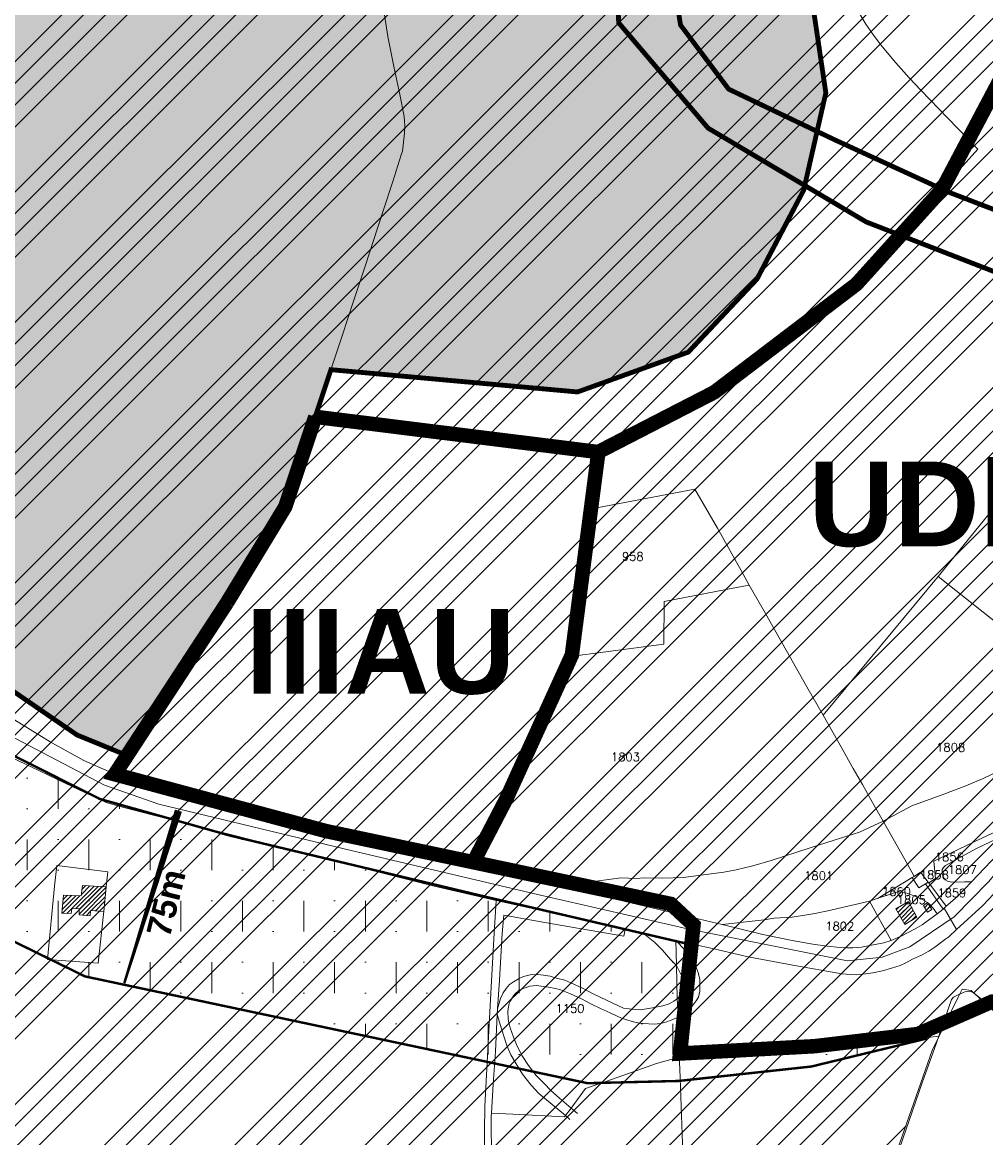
# Model space of a CAD drawing. Header units: metres. Extents: x 578835 to 593571, y 248557 to 255108.
# Tile 51 of 251: x 582395 to 582793, y 249013 to 249474. Entities that reach past the tile are written whole.
import ezdxf

# ---------------------------------------------------------------- set-up
doc = ezdxf.new("R2010")
doc.units = ezdxf.units.M
for name, pattern in [('CACHEX2', [0.75, 0.5, -0.25]), ('CONTINU', [0]), ('SOLID_LINE', [0])]:
    doc.linetypes.add(name, pattern=pattern)
for name, color, linetype, lineweight in [('Cad-BATIMENT_BATI_PRIVE12', 7, 'SOLID_LINE', 0), ('Cad-BATIMENT_BATI_PRIVE12_HACH', 7, 'SOLID_LINE', 0), ('Cad-HYDROGRAPHI_COURS_D_EAU28', 5, 'SOLID_LINE', 0), ('Cad-PARCELLAIRE_PARCELLE1', 250, 'SOLID_LINE', 0), ('Cad-RESEAU_ROUT_AXE_DE_VOIE26', 255, 'SOLID_LINE', 0), ('Cad-RESEAU_ROUT_LIMITE_DE_VOIE_P23', 8, 'SOLID_LINE', 0), ('Cad-TOPONYMIE_NUMERO_DE_PARCELL182', 250, 'SOLID_LINE', 0), ('EBC', 114, 'Continuous', 53), ('EBC hachures', 114, 'Continuous', 18), ('PLU', 7, 'CACHEX2', 5), ('PPRIF - contour', 10, 'Continuous', 9), ('Recul 75m', 7, 'CONTINU', 5)]:
    doc.layers.add(name, color=color, linetype=linetype, lineweight=lineweight)
doc.layers.add('PLU nom', color=7, linetype='Continuous')
doc.styles.get("Standard").update_dxf_attribs({"font": 'arialbd_0.ttf', "height": 50})
doc.styles.add('TEXTSTYLE_45_11', font='txt.shx', dxfattribs={"oblique": 50})

msp = doc.modelspace()

# ---------------------------------------------------------------- hatches: boundary and pattern name
at = {"layer": 'Cad-BATIMENT_BATI_PRIVE12_HACH', "ltscale": 0.4}
h = msp.add_hatch(dxfattribs=at)
h.set_pattern_fill('ANSI31', color=256, scale=0.4, style=0)
h.paths.add_polyline_path([(582422.8, 249106.51), (582428.19, 249106.17), (582429.17, 249116.29), (582419.38, 249116.93), (582418.92, 249112.54), (582411.55, 249112.93), (582410.86, 249105.4), (582414.75, 249105.28), (582414.98, 249107.42), (582418.12, 249107.23), (582418, 249104.77), (582422.65, 249104.38)])
h = msp.add_hatch(dxfattribs=at)
h.set_pattern_fill('ANSI31', color=256, scale=0.4, style=0)
h.paths.add_polyline_path([(582759.16, 249100.75), (582764.18, 249103.83), (582760.68, 249110.23), (582755.49, 249107.24)])
h = msp.add_hatch(dxfattribs=at)
h.set_pattern_fill('ANSI31', color=256, scale=0.4, style=0)
h.paths.add_polyline_path([(582770.36, 249106.92), (582768.55, 249109.78), (582766.91, 249108.63), (582768.63, 249105.87)])
at = {"layer": 'EBC hachures'}
h = msp.add_hatch(dxfattribs=at)
h.set_pattern_fill('EBC', color=256, scale=6, style=0, pattern_type=2)
h.set_pattern_definition([(0, (0, 0), (0, 48), []), (90, (0, 0), (-48, 3e-15), []), (90, (6, 0), (-48, 3e-15), [-21, 6, -21]), (90, (42, 0), (-48, 3e-15), [-21, 6, -21]), (0, (0, 6), (0, 48), [-21, 6, -21]), (0, (0, 42), (0, 48), [-21, 6, -21]), (90, (6.6, 0), (-48, 3e-15), [-18, 3, -6, 3, -18]), (90, (41.4, 0), (-48, 3e-15), [-18, 3, -6, 3, -18]), (90, (7.2, 0), (-48, 3e-15), [-16.2, 1.8, -12, 1.8, -16.2]), (90, (40.8, 0), (-48, 3e-15), [-16.2, 1.8, -12, 1.8, -16.2]), (90, (7.8, 0), (-48, 3e-15), [-15, 1.2, -15.6, 1.2, -15]), (90, (40.2, 0), (-48, 3e-15), [-15, 1.2, -15.6, 1.2, -15]), (90, (8.4, 0), (-48, 3e-15), [-14.4, 0.6, -18, 0.6, -14.4]), (90, (39.6, 0), (-48, 3e-15), [-14.4, 0.6, -18, 0.6, -14.4]), (90, (9, 0), (-48, 3e-15), [-13.5, 0.6, -19.8, 0.6, -13.5]), (90, (39, 0), (-48, 3e-15), [-13.5, 0.6, -19.8, 0.6, -13.5]), (90, (9.6, 0), (-48, 3e-15), [-12.6, 0.6, -21.6, 0.6, -12.6]), (90, (38.4, 0), (-48, 3e-15), [-12.6, 0.6, -21.6, 0.6, -12.6]), (90, (10.2, 0), (-48, 3e-15), [-12, 0.6, -22.8, 0.6, -12]), (90, (37.8, 0), (-48, 3e-15), [-12, 0.6, -22.8, 0.6, -12]), (90, (10.8, 0), (-48, 3e-15), [-11.4, 0.3, -24.6, 0.3, -11.4]), (90, (37.2, 0), (-48, 3e-15), [-11.4, 0.3, -24.6, 0.3, -11.4]), (90, (11.28, 0), (-48, 3e-15), [-11.22, 0, -25.56, 0, -11.22]), (90, (36.72, 0), (-48, 3e-15), [-11.22, 0, -25.56, 0, -11.22]), (0, (0, 6.6), (0, 48), [-18, 3, -6, 3, -18]), (0, (0, 41.4), (0, 48), [-18, 3, -6, 3, -18]), (0, (0, 7.2), (0, 48), [-16.2, 1.8, -12, 1.8, -16.2]), (0, (0, 40.8), (0, 48), [-16.2, 1.8, -12, 1.8, -16.2]), (0, (0, 7.8), (0, 48), [-15, 1.2, -15.6, 1.2, -15]), (0, (0, 40.2), (0, 48), [-15, 1.2, -15.6, 1.2, -15]), (0, (0, 8.4), (0, 48), [-14.4, 0.6, -18, 0.6, -14.4]), (0, (0, 39.6), (0, 48), [-14.4, 0.6, -18, 0.6, -14.4]), (0, (0, 9), (0, 48), [-13.5, 0.6, -19.8, 0.6, -13.5]), (0, (0, 39), (0, 48), [-13.5, 0.6, -19.8, 0.6, -13.5]), (0, (0, 9.6), (0, 48), [-12.6, 0.6, -21.6, 0.6, -12.6]), (0, (0, 38.4), (0, 48), [-12.6, 0.6, -21.6, 0.6, -12.6]), (0, (0, 10.2), (0, 48), [-12, 0.6, -22.8, 0.6, -12]), (0, (0, 37.8), (0, 48), [-12, 0.6, -22.8, 0.6, -12]), (0, (0, 10.8), (0, 48), [-11.4, 0.3, -24.6, 0.3, -11.4]), (0, (0, 37.2), (0, 48), [-11.4, 0.3, -24.6, 0.3, -11.4])])
h.paths.add_polyline_path([(582522.11, 249330.14), (582503.24, 249273.5), (582487.35, 249246.43), (582471.77, 249222.5), (582437.81, 249170.64), (582417.16, 249179.12), (582366.16, 249214.13), (582332.56, 249244.67), (582312.48, 249293.57), (582253.44, 249418.84), (582236.44, 249454.73), (582241.93, 249501.74), (582231.73, 249573.82), (582243.05, 249633.49), (582259.34, 249674.57), (582284.99, 249719.81), (582253.11, 249787.42), (582247.65, 249854.29), (582236.71, 249965.49), (582214.9, 250098.83), (582887.71, 250134.66), (582882.74, 250075.65), (582898.18, 250049.38), (582892.78, 249964), (582890.59, 249939.13), (582888.23, 249876.31), (582885.7, 249839.2), (582883.33, 249805.4), (582867.62, 249776.17), (582851.04, 249770.33), (582842.94, 249734.63), (582841.44, 249702.42), (582833.85, 249676.69), (582833.62, 249655), (582820.05, 249631.85), (582800.14, 249620.33), (582776.59, 249602.02), (582738.64, 249551.32), (582719.26, 249493.98), (582726.59, 249444.59), (582717.43, 249404.35), (582698.12, 249367.57), (582669.75, 249337.39), (582623.99, 249320.93)])
at = {"layer": 'PPRIF - contour', "lineweight": 15}
h = msp.add_hatch(dxfattribs=at)
h.set_pattern_fill('ANSI34', color=30, scale=2, style=0)
h.paths.add_polyline_path([(583168.56, 249236.59), (583178.02, 249273.37), (583184.15, 249314.36), (583186.86, 249348.54), (583183.82, 249412.65), (583188.31, 249497.75), (583209.56, 249638.59), (583209.57, 249654.16), (583202.87, 249764.69), (583181.22, 249772.54), (583212.18, 249841.81), (583235.33, 249974.64), (583193.51, 249985.09), (583186.04, 250045.54), (583188.28, 250067.18), (583195.8, 250078.07), (583245.78, 250078.37), (583251.01, 250132.85), (583194.25, 250138.82), (583209.94, 250168.32), (583209.19, 250188.47), (583208.21, 250203.8), (583217.43, 250267.61), (583213.64, 250277.41), (583256.98, 250284.74), (583262.34, 250350.34), (583266.18, 250436.39), (583274.5, 250436.7), (583214.43, 250499.33), (583184.56, 250537.39), (583218.91, 250547.09), (583241.07, 250552.07), (583269.68, 250547.09), (583271.18, 250569.48), (583274.91, 250580.67), (583286.48, 250597.77), (583293.66, 250716.62), (583278.73, 250731.44), (583193.67, 250750.25), (583156.78, 250759.28), (583135.71, 250831.5), (583141.39, 250856.49), (583145.69, 250864.01), (583161.1, 250891.6), (583169.34, 250905.21), (583172.57, 250920.26), (583171.49, 250936.38), (583169.31, 250950.6), (583181.85, 251003.26), (583206.95, 251084.03), (583216.62, 251114.12), (583232.39, 251161.77), (583245.29, 251209.41), (583234.54, 251210.94), (583234.1, 251288.09), (583244.66, 251288.39), (583237.9, 251328.73), (583229.54, 251356.01), (583200.13, 251357.42), (583190.46, 251371.39), (583189.74, 251379.63), (583190.1, 251406.14), (583244.22, 251415.82), (583256.04, 251419.04), (583270.74, 251430.86), (583295.47, 251440.89), (583325.21, 251451.64), (583340.94, 251464.43), (583366, 251457.91), (583398.59, 251444.88), (583422.15, 251436.37), (583417.63, 251462.92), (583418.14, 251495.99), (583409.11, 251546.1), (583400.09, 251585.18), (583359.99, 251579.17), (583344.95, 251609.23), (583333.92, 251624.76), (583325.9, 251633.28), (583319.39, 251648.31), (583296.33, 251649.31), (583292.32, 251666.85), (583282.01, 251764.42), (583240.65, 251790.03), (583212.78, 251805.76), (583221.32, 251831.82), (583251.44, 251830.48), (583273.02, 251828.23), (583262.67, 251903.93), (583199.69, 251895.44), (583192.95, 251945.32), (583256.33, 251954.31), (583243.74, 252050.47), (583214.52, 252068.27), (583208.68, 252073.66), (583201.93, 252137.92), (583178.11, 252135.22), (583183.95, 252176.12), (583226.69, 252181.65), (583216.8, 252253.1), (583210.96, 252307.92), (583193.36, 252422.33), (583178.97, 252519.84), (583167.73, 252607.66), (583178.52, 252614.4), (583188.29, 252625.39), (583184.93, 252642.05), (583192.13, 252639.75), (583210.89, 252641.9), (583205.05, 252676.95), (583200.1, 252708.47), (583205.05, 252708.02), (583194.96, 252797.38), (583191.02, 252799.28), (583173.51, 252800.6), (583168.08, 252797.59), (583165.67, 252793.82), (583165.69, 252787.69), (583073.05, 252815.41), (583065.66, 252814.13), (583065.94, 252812.7), (583046.85, 252808.33), (583047.04, 252816.04), (582997.15, 252812.42), (582995.86, 252782.45), (582980.16, 252787.72), (582949.89, 252804.92), (582947.27, 252800.69), (582935.19, 252777.61), (582924.38, 252768.8), (582917.32, 252760.63), (582910.91, 252748.5), (582903.76, 252736.42), (582880, 252724.86), (582817.58, 252706.15), (582782.59, 252696.37), (582747.69, 252696.56), (582653.19, 252726.32), (582583.51, 252736.7), (582547.53, 252745.89), (582391.95, 252693.83), (582342.71, 252696.56), (582258, 252701.11), (582228.89, 252730.03), (582194.3, 252754.65), (582137.15, 252749.12), (582028.37, 252701.22), (581997.03, 252701.83), (581923.09, 252643.99), (581895.44, 252653.82), (581782.97, 252699.88), (581749.17, 252724.45), (581694.48, 252730.59), (581626.87, 252779.73), (581623.69, 252832.13), (581568.99, 252867.14), (581549.94, 252902.76), (581520.9, 252875.84), (581488.95, 252861.1), (581415.1, 252871.66), (581333.97, 252861.22), (581285.87, 252845.9), (581226.26, 252859.41), (581213.27, 252848.96), (581176.79, 252829.19), (581135.62, 252832.26), (581093.83, 252851.3), (581026.18, 252865.71), (580894.22, 252859.98), (580764.18, 252821.75), (580666.25, 252837.89), (580606.97, 252807.31), (580553.37, 252825.96), (580518.38, 252831.19), (580426.24, 252844.58), (580314.78, 252864.48), (580232.54, 252861.61), (580193.34, 252877.86), (579737.68, 252731.06), (579339.29, 252594.91), (579467.34, 252529.95), (579492.26, 252526.53), (579537.88, 252506.87), (579628.29, 252501.98), (579673.34, 252488.27), (579756.55, 252421.24), (579801.62, 252412.32), (579849.52, 252376.66), (579890.09, 252373.24), (579954.11, 252362.98), (580003.08, 252331.22), (580020.69, 252319.86), (580037.79, 252307.65), (580048.55, 252295.44), (580067.12, 252269.55), (580095.49, 252178.46), (580127.66, 252086.63), (580157.22, 252011.67), (580209.32, 251928.46), (580208.41, 251858.24), (580196.24, 251818.11), (580206.29, 251790.3), (580227.07, 251716.54), (580274.53, 251673.98), (580324.82, 251599.61), (580345.2, 251567.99), (580352.27, 251548.44), (580380.56, 251474.57), (580498.13, 251465.11), (580632.34, 251425.65), (580688.87, 251403.81), (580903, 251328.66), (581057.22, 251304.45), (581128.89, 251277.45), (581306.24, 251176.53), (581363.6, 251156.15), (581418.4, 251079.72), (581465.72, 250967.17), (581546.02, 250830.88), (581604.72, 250760.44), (581621.29, 250710.76), (581635.31, 250677.64), (581677.37, 250643.25), (581761.5, 250538.8), (581878.03, 250481.58), (581978.36, 250416.05), (582083.64, 250336.15), (582132.06, 250252.96), (582193.12, 250147.32), (582211.34, 250118.18), (582217.79, 250080.35), (582244.22, 249930.09), (582252.92, 249788.8), (582279.87, 249720.73), (582264.14, 249693.23), (582229.1, 249576.98), (582243.69, 249504.21), (582236.53, 249458.37), (582233.12, 249417.21), (582207.89, 249404.14), (582210.7, 249314.66), (582282.52, 249136.36), (582365.79, 249069.63), (582329.51, 248868.66), (582370.33, 248802.93), (582389.99, 248830.88), (582435.35, 248829.37), (582475.81, 248930.64), (582488.18, 248933.83), (582505.04, 248934.94), (582536.56, 248931.03), (582545.58, 248873.46), (582547.73, 248837.81), (582559.27, 248733.3), (582660.26, 248731.96), (582707.75, 248722.61), (582711.09, 248844.25), (582713.77, 248853.61), (582730.11, 248933.31), (582770.57, 249048.63), (582781.22, 249070.77), (582782.86, 249074.05), (582786.69, 249073.51), (582794.34, 249066.4), (582795.98, 249060.39), (582802, 249037.44), (582837.54, 249029.24), (582847.92, 249019.4), (582859.41, 249022.68), (582870.89, 249021.59), (582882.91, 249029.79), (582897.68, 249024.87), (582894.41, 249004.61), (582898.78, 248991.5), (582903.16, 248984.94), (582914.71, 248986.01), (582980.86, 249040.12), (583036.72, 249107.47), (583089.79, 249152.85), (583096.96, 249144.66), (583169.29, 249123.72), (583150.9, 249178.85), (583158.77, 249200.15)])
at = {"layer": 'Recul 75m', "ltscale": 0.4}
h = msp.add_hatch(dxfattribs=at)
h.set_pattern_fill('MUDST', scale=2, angle=90, style=0)
h.paths.add_polyline_path([(582223.41, 249408.99), (582206.57, 249402.08), (582232.71, 249276.26), (582252.91, 249197.82), (582277.72, 249171.04), (582333.72, 249121.95), (582420.46, 249079.29), (582628.13, 249035.14), (582665.76, 249036.06), (582720.6, 249042.03), (582767.88, 249053.5), (582764.66, 249056.25), (582720.14, 249049.37), (582665.07, 249048.45), (582670.58, 249092.49), (582587.96, 249111.76), (582480.22, 249137.55), (582426.53, 249152.68), (582364.56, 249183.88), (582324.18, 249212.32), (582299.6, 249257.6), (582269.77, 249319.54)])

# ---------------------------------------------------------------- linework, layer by layer
at = {"layer": 'Cad-BATIMENT_BATI_PRIVE12'}
for points in [[(582422.8, 249106.51), (582428.19, 249106.17), (582429.17, 249116.29), (582419.38, 249116.93), (582418.92, 249112.54), (582411.55, 249112.93), (582410.86, 249105.4), (582414.75, 249105.28), (582414.98, 249107.42), (582418.12, 249107.23), (582418, 249104.77), (582422.65, 249104.38), (582422.8, 249106.51), (582422.8, 249106.51)], [(582759.16, 249100.75), (582764.18, 249103.83), (582760.68, 249110.23), (582755.49, 249107.24), (582759.16, 249100.75), (582759.16, 249100.75)], [(582770.36, 249106.92), (582768.55, 249109.78), (582766.91, 249108.63), (582768.63, 249105.87), (582770.36, 249106.92), (582770.36, 249106.92)]]:
    msp.add_lwpolyline(points, close=True, dxfattribs=at)
at = {"layer": 'Cad-HYDROGRAPHI_COURS_D_EAU28'}
msp.add_lwpolyline([(582588.44, 249003.03), (582588.29, 249021.53), (582588.44, 249022.76), (582589.17, 249034.75), (582590.03, 249048.2), (582590.82, 249063.53), (582590.86, 249065.89), (582591.7, 249077.77), (582592.89, 249097.04), (582593.5, 249104.56), (582610.49, 249101.62), (582643.12, 249095.87), (582643.7, 249098.82), (582590.36, 249110.65), (582589.36, 249094.85), (582588.11, 249072.34), (582586.92, 249048.95), (582585.96, 249030.69), (582585.65, 249025.54), (582585.49, 249015.49), (582585.59, 249000.45)], dxfattribs=at)
at = {"layer": 'Cad-PARCELLAIRE_PARCELLE1'}
for points in [[(582739.24, 249479.42), (582743.16, 249472.95), (582745.98, 249468.84), (582749.14, 249464.53), (582755.46, 249457.03), (582761.01, 249450.8), (582765.89, 249445.64), (582776.99, 249434.19), (582789.35, 249421.28), (582778.42, 249409), (582768.33, 249397.57), (582758, 249385.9), (582750.08, 249377), (582743.73, 249370.11), (582739.25, 249365.5), (582728.34, 249356.9), (582715.49, 249346.91), (582702.71, 249336.93), (582694.48, 249330.67), (582688.36, 249325.93), (582684.39, 249323.15), (582680.55, 249320.82), (582670.76, 249315.54), (582658.66, 249309.41), (582646.55, 249303.27), (582632.55, 249296.09), (582629.81, 249272.56), (582628.44, 249261.3), (582626.5, 249244.97), (582625.23, 249234.5), (582622.01, 249211.72), (582615.4, 249198.12), (582607.28, 249180.72), (582592.63, 249149.63), (582581.07, 249125.04), (582563.75, 249129.17), (582538.93, 249135.01), (582520.1, 249139.36), (582498.81, 249144.39), (582482.99, 249148.19), (582467.27, 249151.9), (582456.88, 249154.71), (582447.17, 249157.59), (582439.96, 249159.88), (582432.79, 249162.86), (582444.04, 249180.29), (582453.64, 249194.68), (582462.27, 249207.89), (582471.77, 249222.5), (582476.17, 249229.22), (582480.99, 249236.65), (582487.35, 249246.43), (582494.73, 249257.86), (582501.31, 249267.87), (582503.24, 249273.5), (582508.12, 249288.06), (582510.91, 249296.32), (582515.65, 249310.65), (582522.11, 249330.14), (582526.72, 249344.12), (582531.38, 249358.45), (582536.32, 249373.34), (582539.68, 249383.54), (582543.69, 249395.8), (582547.62, 249407.95), (582551.15, 249418.95), (582551.61, 249420.54), (582552.13, 249424.15), (582552.55, 249427.98), (582552.64, 249430.89), (582552.4, 249434.77), (582550.57, 249443.87), (582548.12, 249455.48), (582545.6, 249467.86), (582544.27, 249476.89)], [(582739.24, 249479.42), (582743.16, 249472.95), (582745.98, 249468.84), (582749.14, 249464.53), (582755.46, 249457.03), (582761.01, 249450.8), (582765.89, 249445.64), (582776.99, 249434.19), (582789.35, 249421.28), (582778.42, 249409), (582768.33, 249397.57), (582758, 249385.9), (582750.08, 249377), (582743.73, 249370.11), (582739.25, 249365.5), (582728.34, 249356.9), (582715.49, 249346.91), (582702.71, 249336.93), (582694.48, 249330.67), (582688.36, 249325.93), (582684.39, 249323.15), (582680.55, 249320.82), (582670.76, 249315.54), (582658.66, 249309.41), (582646.55, 249303.27), (582632.55, 249296.09), (582629.81, 249272.56), (582672.51, 249280.69), (582681.76, 249264.62), (582691.55, 249247.16), (582694.94, 249241.09), (582701.61, 249229.38), (582718.72, 249199.04), (582725.47, 249187.34), (582773.07, 249244.59), (582802.39, 249280.69)], [(582387.78, 249187.53), (582406.02, 249176.34), (582408.28, 249174.97), (582420.03, 249168.59), (582432.79, 249162.86), (582432.79, 249162.86), (582432.79, 249162.86), (582444.04, 249180.29), (582453.64, 249194.68), (582462.27, 249207.89), (582471.77, 249222.5), (582476.17, 249229.22), (582480.99, 249236.65), (582487.35, 249246.43), (582494.73, 249257.86), (582501.31, 249267.87), (582503.24, 249273.5), (582508.12, 249288.06), (582510.91, 249296.32), (582515.65, 249310.65), (582522.11, 249330.14), (582526.72, 249344.12), (582531.38, 249358.45), (582536.32, 249373.34), (582539.68, 249383.54), (582543.69, 249395.8), (582547.62, 249407.95), (582551.15, 249418.95), (582551.61, 249420.54), (582552.13, 249424.15), (582552.55, 249427.98), (582552.64, 249430.89), (582552.4, 249434.77), (582550.57, 249443.87), (582548.12, 249455.48), (582545.6, 249467.86), (582544.27, 249476.89)], [(582382.44, 249173.37), (582401.34, 249164.36), (582409.4, 249160.57), (582426.14, 249152.6), (582429.65, 249151.11), (582434.47, 249149.73), (582443.41, 249147.35), (582461.68, 249142.63), (582481.14, 249137.78), (582494.7, 249134.34), (582532.11, 249124.86), (582564.78, 249116.65), (582590.36, 249110.65), (582589.36, 249094.85), (582588.11, 249072.34), (582586.92, 249048.95), (582585.96, 249030.69), (582585.65, 249025.54), (582585.49, 249015.49), (582585.59, 249000.45)], [(582807.18, 249143.98), (582790.99, 249136.39), (582771.16, 249126.93), (582771.93, 249119.76), (582769.1, 249117.96), (582768.83, 249118.27), (582765.69, 249122.35), (582763.12, 249120.58), (582760.3, 249125.69), (582750.32, 249143.48), (582762.16, 249149.82), (582775.37, 249154.59), (582784.49, 249158.03), (582791.65, 249161.08), (582805.05, 249167.65)], [(582798.24, 249115.71), (582791.4, 249108.66), (582780.61, 249098.63), (582777.39, 249095.69), (582776.15, 249094.8), (582771.56, 249091.41), (582769.15, 249089.76), (582766.15, 249088.06), (582762.33, 249086.41), (582759.65, 249084.95), (582757.27, 249083.86), (582753.74, 249082.68), (582749.95, 249081.58), (582746.07, 249080.7), (582742.97, 249080.33), (582739.2, 249079.91), (582736.72, 249080.04), (582733.22, 249080.41), (582712.97, 249083.96), (582694.54, 249087.45), (582679.75, 249090.78), (582664.54, 249094.2), (582664.83, 249083.75), (582665.22, 249070.18), (582665.54, 249062.4), (582666.02, 249045.84), (582666.02, 249045.84), (582666.02, 249045.84), (582673.95, 249047.61), (582678.36, 249048.09), (582681.96, 249048.39), (582687.53, 249048.85), (582695.26, 249049.05), (582710.48, 249049.54), (582724.38, 249050.03), (582732.52, 249050.37), (582737.2, 249050.53), (582743.09, 249051.14), (582761.79, 249053.26), (582773.23, 249054.65), (582778.56, 249069.81), (582779.39, 249070.66), (582780.42, 249071.3), (582783.67, 249072.8), (582785.37, 249073.17), (582786.53, 249073.04), (582787.58, 249072.45), (582790.84, 249069.83), (582795.95, 249064.9)], [(582795.95, 249064.9), (582790.84, 249069.83), (582787.58, 249072.45), (582786.53, 249073.04), (582785.37, 249073.17), (582783.67, 249072.8), (582780.42, 249071.3), (582779.39, 249070.66), (582778.56, 249069.81), (582773.23, 249054.65), (582771.51, 249049.49), (582766.56, 249035.7), (582760.96, 249019.74), (582755.8, 249004.49), (582746.61, 248978.08), (582737.62, 248952.48), (582731.25, 248933.77), (582750.92, 248933.41), (582761.55, 248934.4), (582779.13, 248936.2), (582802.27, 248939.58)], [(582755.8, 249004.49), (582760.96, 249019.74), (582766.56, 249035.7), (582771.51, 249049.49), (582773.23, 249054.65), (582761.79, 249053.26), (582743.09, 249051.14), (582737.2, 249050.53), (582732.52, 249050.37), (582724.38, 249050.03), (582710.48, 249049.54), (582695.26, 249049.05), (582687.53, 249048.85), (582681.96, 249048.39), (582678.36, 249048.09), (582673.95, 249047.61), (582666.02, 249045.84), (582666.02, 249045.84), (582666.02, 249045.84), (582666.24, 249041.06), (582667.17, 249014.05), (582667.89, 248994.6)], [(582588.44, 249003.03), (582588.29, 249021.53), (582588.44, 249022.76), (582588.44, 249022.76), (582588.44, 249022.76), (582597.29, 249022.39), (582618.66, 249021.27), (582619.03, 249021.75), (582621.33, 249024.83), (582627.34, 249032.92), (582638.47, 249036.85), (582656.58, 249043.26), (582666.02, 249045.84), (582666.24, 249041.06), (582667.17, 249014.05), (582667.89, 248994.6)]]:
    msp.add_lwpolyline(points, dxfattribs=at)
for points in [[(582834.82, 249321.07), (582855.27, 249305.16), (582871.33, 249292.57), (582905.24, 249265.62), (582897.84, 249251.41), (582888.11, 249239.56), (582875.15, 249223.89), (582866.39, 249213.24), (582855.53, 249200.07), (582845.34, 249187.73), (582798.94, 249224.11), (582773.07, 249244.59), (582802.39, 249280.69), (582834.82, 249321.07), (582834.82, 249321.07)], [(582629.81, 249272.56), (582628.44, 249261.3), (582626.5, 249244.97), (582625.23, 249234.5), (582622.01, 249211.72), (582659.7, 249216.64), (582659.72, 249234.25), (582686.1, 249239.35), (582694.94, 249241.09), (582691.55, 249247.16), (582681.76, 249264.62), (582672.51, 249280.69), (582629.81, 249272.56), (582629.81, 249272.56)], [(582725.47, 249187.34), (582733.8, 249172.64), (582737.37, 249166.26), (582737.86, 249165.29), (582741.72, 249158.59), (582746.57, 249149.97), (582750.32, 249143.48), (582762.16, 249149.82), (582775.37, 249154.59), (582784.49, 249158.03), (582791.65, 249161.08), (582805.05, 249167.65), (582813.36, 249171.69), (582818.91, 249174.39), (582829.65, 249177.17), (582835.13, 249178.64), (582838.39, 249179.14), (582845.34, 249187.73), (582798.94, 249224.11), (582773.07, 249244.59), (582725.47, 249187.34), (582725.47, 249187.34)], [(582622.01, 249211.72), (582615.4, 249198.12), (582607.28, 249180.72), (582592.63, 249149.63), (582581.07, 249125.04), (582617.07, 249116.67), (582642.02, 249120.08), (582648.14, 249119.81), (582651.84, 249120.01), (582659.1, 249119.95), (582667.74, 249120.21), (582674.92, 249121.15), (582684.46, 249122.39), (582689.57, 249123.37), (582696.45, 249124.95), (582704, 249127.25), (582720.07, 249132.38), (582730.03, 249135.66), (582740.56, 249138.99), (582750.32, 249143.48), (582746.57, 249149.97), (582741.72, 249158.59), (582737.86, 249165.29), (582737.37, 249166.26), (582733.8, 249172.64), (582725.47, 249187.34), (582718.72, 249199.04), (582701.61, 249229.38), (582694.94, 249241.09), (582686.1, 249239.35), (582659.72, 249234.25), (582659.7, 249216.64), (582622.01, 249211.72), (582622.01, 249211.72)], [(582791.4, 249108.66), (582780.61, 249098.63), (582775.42, 249107.45), (582776.34, 249108.3), (582780.95, 249112.37), (582786.8, 249118.43), (582797.48, 249129.69), (582806.47, 249140.57), (582810.74, 249145.73), (582831.22, 249155.35), (582836.04, 249157.87), (582828.96, 249149.81), (582809.7, 249128.58), (582798.24, 249115.71), (582791.4, 249108.66), (582791.4, 249108.66)], [(582750.32, 249143.48), (582740.56, 249138.99), (582730.03, 249135.66), (582720.07, 249132.38), (582704, 249127.25), (582696.45, 249124.95), (582689.57, 249123.37), (582684.46, 249122.39), (582674.92, 249121.15), (582667.74, 249120.21), (582659.1, 249119.95), (582651.84, 249120.01), (582648.14, 249119.81), (582642.02, 249120.08), (582617.07, 249116.67), (582640.2, 249111.13), (582674.37, 249102.93), (582683.79, 249100.71), (582701.11, 249102.71), (582705.17, 249103.38), (582712.72, 249103.78), (582717.86, 249104.55), (582722.01, 249105.23), (582727.43, 249106.46), (582744.67, 249110.35), (582748.27, 249111.66), (582762.32, 249120.18), (582763.12, 249120.58), (582760.3, 249125.69), (582750.32, 249143.48), (582750.32, 249143.48)], [(582810.74, 249145.73), (582807.18, 249143.98), (582790.99, 249136.39), (582771.16, 249126.93), (582771.93, 249119.76), (582769.1, 249117.96), (582776.34, 249108.3), (582780.95, 249112.37), (582786.8, 249118.43), (582783.83, 249118.4), (582778.56, 249118.3), (582776.81, 249118.6), (582775.93, 249119.2), (582775.18, 249120.25), (582774.71, 249121.99), (582774.67, 249123.44), (582775.17, 249124.37), (582776.09, 249125.12), (582788.63, 249132.07), (582806.47, 249140.57), (582810.74, 249145.73), (582810.74, 249145.73)], [(582806.47, 249140.57), (582788.63, 249132.07), (582776.09, 249125.12), (582775.17, 249124.37), (582774.67, 249123.44), (582774.71, 249121.99), (582775.18, 249120.25), (582775.93, 249119.2), (582776.81, 249118.6), (582778.56, 249118.3), (582783.83, 249118.4), (582786.8, 249118.43), (582797.48, 249129.69), (582806.47, 249140.57), (582806.47, 249140.57)], [(582748.27, 249111.66), (582762.32, 249120.18), (582764.99, 249115.95), (582767.73, 249117.62), (582775.04, 249107.09), (582772.65, 249105.1), (582770.88, 249107.51), (582769.52, 249109.07), (582768.55, 249109.78), (582766.64, 249110.96), (582763.64, 249112.26), (582760.82, 249113.48), (582759.13, 249114), (582757.37, 249114.19), (582755.83, 249114.07), (582754.61, 249113.75), (582748.27, 249111.66), (582748.27, 249111.66)], [(582765.69, 249122.35), (582763.12, 249120.58), (582762.32, 249120.18), (582764.99, 249115.95), (582767.73, 249117.62), (582768.83, 249118.27), (582765.69, 249122.35), (582765.69, 249122.35)], [(582776.34, 249108.3), (582775.42, 249107.45), (582775.04, 249107.09), (582767.73, 249117.62), (582768.83, 249118.27), (582769.1, 249117.96), (582776.34, 249108.3), (582776.34, 249108.3)], [(582744.67, 249110.35), (582727.43, 249106.46), (582722.01, 249105.23), (582717.86, 249104.55), (582712.72, 249103.78), (582705.17, 249103.38), (582701.11, 249102.71), (582683.79, 249100.71), (582700.54, 249096.64), (582712.7, 249094.2), (582721.15, 249092.67), (582727.08, 249091.83), (582732.57, 249091.28), (582735.3, 249091.06), (582737.79, 249091.04), (582741.3, 249091.34), (582743.33, 249091.84), (582745.44, 249092.25), (582750.56, 249093.12), (582753.52, 249094.14), (582744.67, 249110.35), (582744.67, 249110.35)], [(582748.27, 249111.66), (582744.67, 249110.35), (582753.52, 249094.14), (582757.66, 249095.94), (582763.43, 249098.98), (582766.35, 249100.56), (582772.65, 249105.1), (582770.88, 249107.51), (582769.52, 249109.07), (582768.55, 249109.78), (582766.64, 249110.96), (582763.64, 249112.26), (582760.82, 249113.48), (582759.13, 249114), (582757.37, 249114.19), (582755.83, 249114.07), (582754.61, 249113.75), (582748.27, 249111.66), (582748.27, 249111.66)], [(582588.44, 249022.76), (582589.17, 249034.75), (582590.03, 249048.2), (582590.82, 249063.53), (582590.86, 249065.89), (582591.7, 249077.77), (582592.89, 249097.04), (582593.5, 249104.56), (582610.49, 249101.62), (582643.12, 249095.87), (582643.7, 249098.82), (582651.09, 249097.2), (582664.54, 249094.2), (582664.83, 249083.75), (582665.22, 249070.18), (582665.54, 249062.4), (582666.02, 249045.84), (582656.58, 249043.26), (582638.47, 249036.85), (582627.34, 249032.92), (582621.33, 249024.83), (582619.03, 249021.75), (582618.66, 249021.27), (582597.29, 249022.39), (582588.44, 249022.76), (582588.44, 249022.76)]]:
    msp.add_lwpolyline(points, close=True, dxfattribs=at)
at = {"layer": 'Cad-RESEAU_ROUT_AXE_DE_VOIE26'}
msp.add_lwpolyline([(582912.82, 249263.94), (582850.39, 249185.65), (582793.79, 249118.41), (582779.58, 249103.97), (582761.32, 249091.55), (582749.92, 249087.25), (582735.47, 249085.74), (582669.47, 249098.92), (582606.84, 249113.36), (582527.53, 249132.02), (582451.03, 249150.53), (582428.57, 249158.31), (582386.19, 249180.57), (582344.87, 249206.42), (582330.41, 249220.34), (582320.62, 249231.99), (582307.77, 249258.86), (582295.74, 249281.72), (582279.07, 249311.99), (582264.55, 249342.09), (582246.61, 249376.55), (582230.23, 249408.01)], dxfattribs=at)
msp.add_lwpolyline([(582912.82, 249263.94), (582850.39, 249185.65), (582793.79, 249118.41), (582779.58, 249103.97), (582761.32, 249091.55), (582749.92, 249087.25), (582735.47, 249085.74), (582669.47, 249098.92), (582606.84, 249113.36), (582527.53, 249132.02), (582451.03, 249150.53), (582428.57, 249158.31), (582386.19, 249180.57), (582344.87, 249206.42), (582330.41, 249220.34), (582320.62, 249231.99), (582307.77, 249258.86), (582295.74, 249281.72), (582279.07, 249311.99), (582264.55, 249342.09), (582246.61, 249376.55), (582230.23, 249408.01)], dxfattribs=at)
at = {"layer": 'Cad-RESEAU_ROUT_LIMITE_DE_VOIE_P23'}
msp.add_line((582651.07, 249097.22), (582655.86, 249093.33), dxfattribs=at)
at = {"layer": 'Cad-RESEAU_ROUT_LIMITE_DE_VOIE_P23', "ltscale": 0.4, "const_width": 2}
msp.add_lwpolyline([(582639.09, 249527.52), (582640.98, 249473.57), (582677.92, 249430.02), (582743.27, 249391.22), (582811.46, 249364.71), (582844.61, 249355.25), (582833.25, 249376.07), (582819.99, 249391.22), (582837.98, 249393.11), (582855.98, 249377.97), (582867.34, 249359.98), (582874.1, 249366.34), (582850.29, 249395.95), (582822.83, 249413.93), (582812.41, 249408.25), (582814.3, 249389.32), (582777.37, 249403.52), (582730.01, 249425.29), (582686.44, 249446.12), (582666.55, 249472.62), (582657.08, 249532.25)], dxfattribs=at)
at = {"layer": 'Cad-RESEAU_ROUT_LIMITE_DE_VOIE_P23'}
for points in [[(582429.2, 249116.32), (582429.85, 249122.47), (582408.88, 249125.19), (582407.86, 249116.55), (582404.96, 249086.27), (582425.92, 249084.81), (582428.2, 249106.2)], [(582623.98, 249022.56), (582621.35, 249024.87), (582616.58, 249029), (582613, 249032.14), (582610.15, 249034.98), (582606.86, 249038.36), (582603.76, 249042.45), (582601.11, 249046.44), (582599.03, 249050.38), (582597.5, 249054.16), (582596.17, 249057.97), (582595.49, 249060.81), (582595.35, 249061.94), (582595.19, 249064.68), (582595.27, 249065.83), (582595.77, 249068.09), (582596.35, 249069.19), (582597.49, 249071.2), (582598.11, 249072), (582599.89, 249073.55), (582601.52, 249074.26), (582604.33, 249075.19), (582607.03, 249075.57), (582611.99, 249074.8), (582614.9, 249074.25), (582616.91, 249073.7), (582621.06, 249072.14), (582625.6, 249069.95), (582629.78, 249067.86), (582633.73, 249065.84), (582637.48, 249064.19), (582640.04, 249062.94), (582642.18, 249062.01), (582646.54, 249060.59), (582649.4, 249060.01), (582651, 249059.84), (582655.74, 249059.58), (582658.29, 249059.81), (582660.84, 249060.49), (582662.89, 249061.28), (582665.53, 249062.4), (582668.55, 249064.32), (582670.89, 249066.41), (582673.04, 249069.21), (582673.94, 249070.72), (582674.59, 249073.17), (582674.55, 249076.31), (582674.47, 249077.95), (582673.85, 249080.91), (582672.6, 249084.03), (582671.26, 249086.42), (582669.77, 249088.56), (582664.56, 249094.22)], [(582655.86, 249093.33), (582659.15, 249090.15), (582662.35, 249086.28), (582664.86, 249083.74), (582667.01, 249079.69)], [(582667.01, 249079.69), (582668.17, 249077.6), (582668.26, 249076.17), (582668.03, 249073.88), (582667.24, 249072.05), (582665.25, 249070.14), (582663.73, 249069.03), (582661.83, 249067.99), (582659.28, 249067.13), (582654.94, 249066.27), (582650.04, 249065.53), (582647.78, 249065.59), (582645.26, 249065.82), (582642.99, 249066.18), (582638.58, 249068.21), (582630.77, 249072.01), (582625.99, 249074.4), (582621.25, 249076.6), (582618.7, 249077.74), (582615.31, 249078.6), (582612.65, 249079.41), (582609.86, 249079.84), (582607.42, 249080.1), (582604.47, 249079.94), (582601.62, 249079.23), (582599.93, 249078.48), (582597.51, 249077.07), (582595.93, 249075.95), (582594.51, 249074.29), (582593.24, 249072.51), (582592.16, 249070.2), (582590.9, 249065.84)], [(582590.84, 249063.53), (582592.2, 249059.04), (582593.33, 249055.04), (582594.75, 249050.75), (582596.43, 249046.91), (582598.58, 249043.08), (582601.2, 249038.82), (582604.78, 249034.38), (582607.95, 249030.93), (582618.99, 249021.75), (582620.86, 249020.12)]]:
    msp.add_lwpolyline(points, dxfattribs=at)
at = {"layer": 'EBC', "const_width": 2}
msp.add_lwpolyline([(582719.26, 249493.98), (582726.59, 249444.59), (582726.59, 249444.59), (582726.59, 249444.59), (582717.43, 249404.35), (582698.12, 249367.57), (582698.12, 249367.57), (582669.75, 249337.39), (582623.99, 249320.93), (582522.11, 249330.14), (582503.24, 249273.5), (582503.24, 249273.5), (582503.24, 249273.5), (582503.24, 249273.5), (582503.24, 249273.5), (582503.24, 249273.5), (582487.35, 249246.43), (582487.35, 249246.43), (582487.35, 249246.43), (582487.35, 249246.43), (582487.35, 249246.43), (582487.35, 249246.43), (582471.77, 249222.5), (582437.81, 249170.64), (582417.16, 249179.12), (582366.16, 249214.13)], dxfattribs=at)
at = {"layer": 'PLU', "color": 7, "ltscale": 2, "const_width": 6}
for points in [[(582942.18, 249752.37), (582924.36, 249716.43), (582881.53, 249679.09), (582846.9, 249611.68), (582858.48, 249584.2), (582828.6, 249506.87), (582774.68, 249404.76), (582739.25, 249365.5), (582680.55, 249320.82), (582632.55, 249296.09)], [(582632.55, 249296.09), (582515.65, 249310.65)], [(582848.18, 249071.03), (582795.31, 249068.88), (582764.68, 249055.48), (582722.02, 249050.44), (582666.35, 249047.41), (582666.35, 249047.41), (582671.89, 249100.54), (582662.49, 249109.26), (582520.1, 249139.36), (582432.79, 249162.86), (582479.18, 249233.85)]]:
    msp.add_lwpolyline(points, dxfattribs=at)
at = {"layer": 'PLU', "ltscale": 2, "const_width": 6}
for points in [[(582515.65, 249310.65), (582503.24, 249273.5), (582479.18, 249233.85)], [(582632.9, 249298.35), (582621.65, 249212.18), (582594.35, 249152.24), (582580.96, 249126.55)]]:
    msp.add_lwpolyline(points, dxfattribs=at)
at = {"layer": 'PPRIF - contour', "flags": 128}
msp.add_lwpolyline([(582389.99, 248830.88), (582435.35, 248829.37), (582475.81, 248930.64), (582488.18, 248933.83), (582505.04, 248934.94), (582536.56, 248931.03), (582545.58, 248873.46), (582547.73, 248837.81), (582559.27, 248733.3), (582660.26, 248731.96), (582707.75, 248722.61), (582711.09, 248844.25), (582713.77, 248853.61), (582730.11, 248933.31), (582770.57, 249048.63), (582781.22, 249070.77), (582782.86, 249074.05), (582786.69, 249073.51), (582794.34, 249066.4)], dxfattribs=at)
at = {"layer": 'Recul 75m', "color": 7, "ltscale": 0.4, "const_width": 1}
msp.add_lwpolyline([(582223.41, 249408.99), (582206.57, 249402.08), (582232.71, 249276.26), (582252.91, 249197.82), (582277.72, 249171.04), (582333.72, 249121.95), (582420.46, 249079.29), (582628.13, 249035.14), (582665.76, 249036.06), (582720.6, 249042.03), (582767.88, 249053.5), (582764.66, 249056.25), (582720.14, 249049.37), (582665.07, 249048.45), (582670.58, 249092.49), (582587.96, 249111.76), (582480.22, 249137.55), (582426.53, 249152.68), (582364.56, 249183.88), (582324.18, 249212.32), (582299.6, 249257.6), (582269.77, 249319.54), (582223.41, 249408.99)], close=True, dxfattribs=at)
at = {"layer": 'Recul 75m', "ltscale": 0.4}
msp.add_lwpolyline([(582459.06, 249147.79, 3, 1, 0), (582436.69, 249076.47, 1, 1, 0)], format="xyseb", dxfattribs=at)

# ---------------------------------------------------------------- texts
at = {"layer": 'Cad-TOPONYMIE_NUMERO_DE_PARCELL182', "style": 'TEXTSTYLE_45_11'}
for s, p in [('958', (582642.31, 249251.19)), ('1808', (582772.2, 249172.28)), ('1803', (582637.79, 249168.33)), ('1856', (582771.61, 249126.97)), ('1807', (582777, 249121.73)), ('1801', (582717.62, 249119.25)), ('1858', (582765.46, 249119.6)), ('1860', (582749.79, 249112.67)), ('1859', (582772.68, 249112.13)), ('1805', (582755.93, 249109.28)), ('1802', (582726.37, 249098.35)), ('1150', (582614.87, 249064.32))]:
    msp.add_text(s, height=3.491, rotation=359.5887, dxfattribs=at).set_placement(p)
at = {"layer": 'PLU nom', "char_height": 35, "attachment_point": 2}
for s, insert, width in [('UDb', (582769.73, 249292.14), 195.3422), ('{\\fArial|b1|i0|c238|p34;II}I{\\fArial|b1|i0|c238|p34;AU}', (582542.6, 249231.17), 187.3084)]:
    msp.add_mtext(s, dxfattribs=dict(at, insert=insert, width=width))
at = {"layer": 'Recul 75m', "ltscale": 0.4, "insert": (582445.72, 249097.33), "char_height": 10, "width": 56.6984, "attachment_point": 1, "rotation": 75.9574}
msp.add_mtext('75m', dxfattribs=at)

doc.saveas('drawing.dxf')
